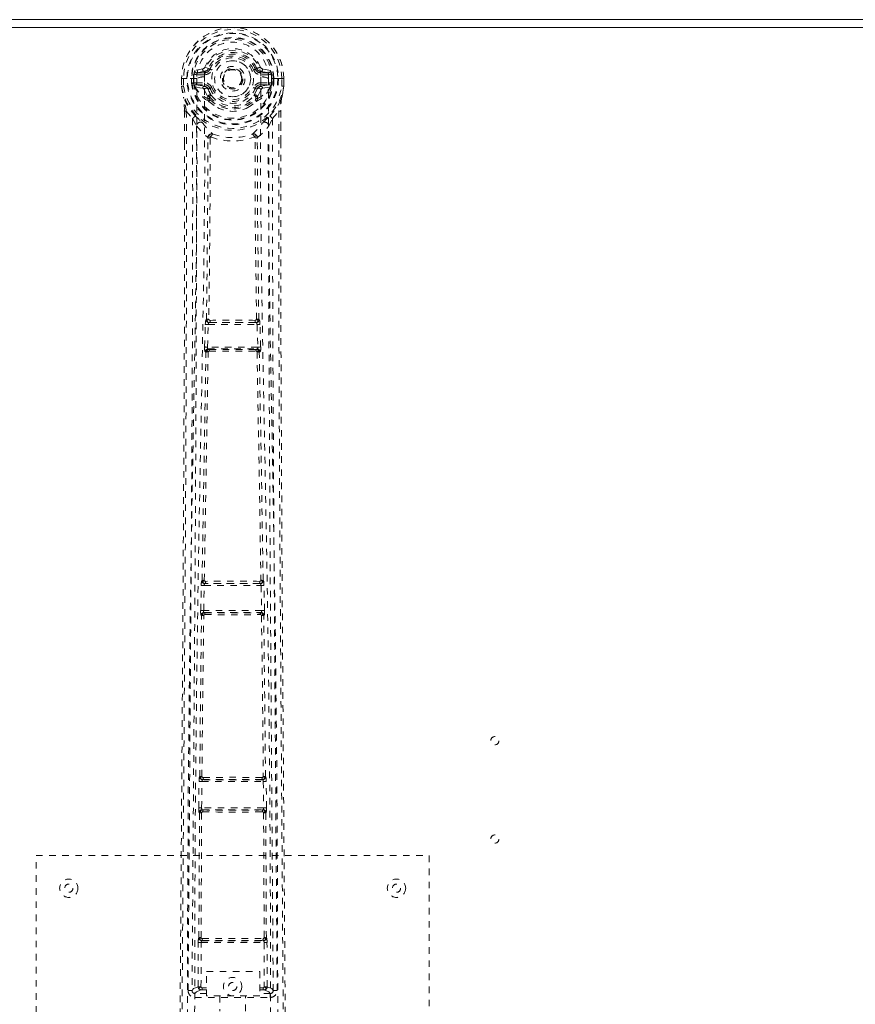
# Model space of a CAD drawing. Header units: inches. Extents: x 18.8 to 114.3, y 46.6 to 70.1.
# Tile 5 of 8: x 63.3 to 76, y 55 to 70.1. Entities that reach past the tile are written whole.
import ezdxf

# ---------------------------------------------------------------- set-up
doc = ezdxf.new("R2010")
doc.units = ezdxf.units.IN
doc.header["$MEASUREMENT"] = 0
doc.linetypes.add('SLD-Dashed', pattern=[0.075, 0.05, -0.025])
doc.linetypes.add('SLD-Solid', pattern=[0])

msp = doc.modelspace()

# ---------------------------------------------------------------- linework, layer by layer
at = {"color": 7, "linetype": 'SLD-Solid', "lineweight": 15}
for p, q in [((18.763, 70.057), (114.263, 70.057)), ((114.145, 69.938), (18.881, 69.938)), ((18.881, 69.938), (114.145, 69.938))]:
    msp.add_line(p, q, dxfattribs=at)
at = {"color": 7, "linetype": 'SLD-Dashed', "lineweight": 0}
for p, q in [((66.056, 69.306), (65.937, 69.283)), ((65.967, 69.247), (66.084, 69.267)), ((65.967, 69.247), (65.967, 69.217)), ((66.084, 69.247), (65.967, 69.247)), ((66.084, 69.267), (66.084, 69.247)), ((66.084, 69.217), (66.084, 69.247)), ((66.144, 69.31), (66.089, 69.333)), ((66.144, 69.31), (66.166, 69.301)), ((66.859, 69.301), (66.882, 69.31)), ((66.941, 69.267), (67.058, 69.247)), ((66.941, 69.267), (66.941, 69.247)), ((67.058, 69.247), (66.941, 69.247)), ((66.941, 69.217), (66.941, 69.247)), ((67.088, 69.283), (66.969, 69.306)), ((67.058, 69.217), (67.058, 69.247)), ((65.733, 69.161), (65.734, 69.044)), ((65.737, 69.161), (65.733, 69.161)), ((65.733, 69.161), (65.734, 69.044)), ((65.733, 69.161), (65.763, 69.16)), ((65.79, 69.161), (65.737, 69.161)), ((65.763, 69.16), (65.763, 69.044)), ((65.813, 69.161), (65.79, 69.161)), ((65.816, 69.161), (65.813, 69.161)), ((65.964, 69.161), (65.816, 69.161)), ((65.885, 69.088), (65.884, 69.16)), ((65.919, 69.16), (65.914, 69.16)), ((65.914, 69.16), (65.914, 69.089)), ((65.92, 69.084), (65.919, 69.16)), ((65.955, 69.095), (65.955, 69.065)), ((65.955, 69.095), (66.084, 69.095)), ((66.084, 69.217), (65.967, 69.217)), ((66.084, 69.095), (66.084, 69.065)), ((67.058, 69.217), (66.941, 69.217)), ((66.941, 69.095), (66.941, 69.065)), ((66.941, 69.095), (67.071, 69.095)), ((67.209, 69.161), (67.061, 69.161)), ((67.071, 69.065), (67.071, 69.095)), ((67.106, 69.16), (67.112, 69.16)), ((67.106, 69.084), (67.106, 69.16)), ((67.111, 69.089), (67.112, 69.16)), ((67.141, 69.161), (67.141, 69.088)), ((67.212, 69.161), (67.209, 69.161)), ((67.235, 69.161), (67.212, 69.161)), ((67.288, 69.161), (67.235, 69.161)), ((67.262, 69.044), (67.263, 69.16)), ((67.292, 69.161), (67.288, 69.161)), ((67.292, 69.161), (67.292, 69.044)), ((67.292, 69.044), (67.292, 69.161)), ((65.734, 69.044), (65.734, 69.039)), ((65.763, 69.044), (65.734, 69.044)), ((65.914, 69.089), (65.885, 69.087)), ((65.885, 69.087), (65.885, 69.088)), ((65.915, 69.088), (65.92, 69.069)), ((65.92, 69.069), (65.92, 69.084)), ((65.926, 69.046), (65.929, 69.042)), ((65.939, 69.032), (65.929, 69.042)), ((65.939, 69.032), (66.055, 69.01)), ((66.084, 69.04), (65.955, 69.065)), ((65.955, 69.065), (66.084, 69.065)), ((66.084, 69.04), (66.084, 69.065)), ((66.166, 69.01), (66.139, 68.999)), ((66.886, 68.999), (66.859, 69.01)), ((67.071, 69.065), (66.941, 69.04)), ((66.941, 69.04), (66.941, 69.065)), ((66.941, 69.065), (67.071, 69.065)), ((66.971, 69.01), (67.087, 69.032)), ((67.097, 69.042), (67.087, 69.032)), ((67.087, 69.032), (67.087, 69.032)), ((67.087, 69.032), (67.087, 69.031)), ((67.097, 69.042), (67.099, 69.046)), ((67.111, 69.088), (67.105, 69.069)), ((67.105, 69.069), (67.106, 69.084)), ((67.141, 69.087), (67.111, 69.089)), ((67.141, 69.088), (67.141, 69.087)), ((67.262, 69.044), (67.291, 69.044)), ((67.291, 69.039), (67.292, 69.044)), ((66.135, 68.853), (66.135, 68.882)), ((66.152, 68.808), (66.141, 68.826)), ((66.158, 68.886), (66.158, 68.857)), ((66.867, 68.857), (66.867, 68.886)), ((66.891, 68.853), (66.891, 68.882)), ((65.776, 68.663), (65.776, 68.171)), ((65.806, 68.662), (65.902, 68.547)), ((67.123, 68.547), (67.219, 68.662)), ((67.249, 68.663), (67.249, 68.197)), ((65.902, 68.547), (65.962, 68.435)), ((67.064, 68.435), (67.123, 68.547)), ((66.134, 68.258), (66.134, 68.258)), ((66.171, 68.255), (66.171, 68.255)), ((66.854, 68.255), (66.854, 68.255)), ((66.892, 68.258), (66.892, 68.258)), ((66.085, 65.064), (66.096, 65.406)), ((66.096, 65.406), (66.098, 65.434)), ((66.113, 65.482), (66.109, 65.481)), ((66.13, 65.063), (66.14, 65.405)), ((66.14, 65.405), (66.885, 65.405)), ((66.154, 65.435), (66.158, 65.436)), ((66.872, 65.435), (66.154, 65.435)), ((66.868, 65.436), (66.872, 65.435)), ((66.885, 65.405), (66.896, 65.063)), ((66.916, 65.481), (66.912, 65.482)), ((66.93, 65.406), (66.928, 65.434)), ((66.94, 65.064), (66.93, 65.406)), ((66.896, 65.063), (66.13, 65.063)), ((66.105, 64.985), (66.093, 64.989)), ((66.15, 65.028), (66.138, 65.033)), ((66.138, 65.033), (66.888, 65.033)), ((66.888, 65.033), (66.876, 65.028)), ((66.92, 64.985), (66.932, 64.989)), ((66.034, 61.425), (66.035, 61.453)), ((66.046, 61.501), (66.044, 61.5)), ((66.088, 61.454), (66.091, 61.455)), ((66.937, 61.454), (66.088, 61.454)), ((66.934, 61.455), (66.937, 61.454)), ((66.982, 61.5), (66.979, 61.501)), ((66.991, 61.425), (66.99, 61.453)), ((66.026, 61.044), (66.034, 61.425)), ((66.071, 61.043), (66.079, 61.424)), ((66.079, 61.424), (66.947, 61.424)), ((66.947, 61.424), (66.955, 61.043)), ((67, 61.044), (66.991, 61.425)), ((66.955, 61.043), (66.071, 61.043)), ((66.083, 61.01), (66.077, 61.013)), ((66.077, 61.013), (66.949, 61.013)), ((66.949, 61.013), (66.942, 61.01)), ((66.032, 60.969), (66.038, 60.966)), ((66.088, 60.981), (66.088, 60.981)), ((66.937, 60.981), (66.937, 60.981)), ((66.987, 60.966), (66.993, 60.969)), ((65.995, 58.035), (66, 58.434)), ((66, 58.434), (66.001, 58.461)), ((66.011, 58.509), (66.009, 58.508)), ((66.04, 58.034), (66.045, 58.433)), ((66.045, 58.433), (66.98, 58.433)), ((66.054, 58.463), (66.056, 58.464)), ((66.972, 58.463), (66.054, 58.463)), ((66.97, 58.464), (66.972, 58.463)), ((66.98, 58.433), (66.985, 58.034)), ((67.016, 58.508), (67.014, 58.509)), ((67.025, 58.434), (67.024, 58.461)), ((67.03, 58.035), (67.025, 58.434)), ((66.985, 58.034), (66.04, 58.034)), ((66.052, 58.002), (66.047, 58.004)), ((66.047, 58.004), (66.978, 58.004)), ((66.978, 58.004), (66.974, 58.002)), ((65.998, 56.052), (66.007, 57.958)), ((66.002, 57.96), (66.007, 57.958)), ((66.031, 56.053), (66.04, 57.959)), ((66.057, 57.972), (66.057, 57.972)), ((66.969, 57.972), (66.969, 57.972)), ((66.985, 57.959), (66.994, 56.053)), ((67.018, 57.958), (67.023, 57.96)), ((67.027, 56.052), (67.018, 57.958)), ((63.513, 49.307), (63.513, 57.307)), ((63.513, 57.307), (69.513, 57.307)), ((69.513, 57.307), (69.513, 49.307)), ((65.998, 56.052), (65.997, 56.052)), ((67.028, 56.052), (67.027, 56.052)), ((65.986, 55.303), (65.989, 55.977)), ((66.03, 55.303), (66.033, 55.977)), ((66.033, 55.977), (66.992, 55.977)), ((66.041, 56.007), (66.042, 56.007)), ((66.041, 56.007), (66.984, 56.007)), ((66.983, 56.007), (66.984, 56.007)), ((66.992, 55.977), (66.995, 55.303)), ((67.04, 55.303), (67.037, 55.977)), ((66.116, 55.536), (66.928, 55.536)), ((66.116, 55.164), (66.116, 55.536)), ((66.928, 55.536), (66.928, 55.164)), ((66.046, 55.289), (66.046, 55.259)), ((66.046, 55.289), (66.116, 55.289)), ((66.928, 55.289), (66.98, 55.289)), ((66.98, 55.289), (66.98, 55.259)), ((67.04, 55.303), (66.995, 55.303)), ((65.894, 55.25), (65.894, 55.248)), ((65.894, 55.248), (65.894, 55.239)), ((65.938, 55.201), (65.938, 55.141)), ((66.116, 55.201), (65.938, 55.201)), ((65.938, 55.141), (67.087, 55.141)), ((66.046, 55.259), (66.116, 55.259)), ((66.928, 55.164), (66.116, 55.164)), ((66.318, 55.164), (66.318, 54.932)), ((66.708, 54.932), (66.708, 55.164)), ((66.928, 55.259), (66.98, 55.259)), ((67.087, 55.201), (66.928, 55.201)), ((67.087, 55.141), (67.087, 55.201)), ((67.131, 55.239), (67.132, 55.248)), ((67.132, 55.248), (67.132, 55.25))]:
    msp.add_line(p, q, dxfattribs=at)
at = {"color": 7, "linetype": 'SLD-Dashed', "lineweight": 0, "flags": 128}
for points in [[(66.082, 69.185), (66.088, 69.264), (66.111, 69.34), (66.151, 69.41), (66.206, 69.471), (66.272, 69.521), (66.347, 69.558), (66.428, 69.58), (66.513, 69.588), (66.597, 69.58), (66.678, 69.558), (66.753, 69.521), (66.82, 69.471), (66.874, 69.41), (66.914, 69.34), (66.938, 69.264), (66.943, 69.185)], [(66.194, 69.29), (66.188, 69.292), (66.183, 69.294), (66.179, 69.296), (66.174, 69.298), (66.171, 69.299), (66.168, 69.3), (66.167, 69.301), (66.166, 69.301)], [(66.832, 69.29), (66.837, 69.292), (66.842, 69.294), (66.847, 69.296), (66.851, 69.298), (66.854, 69.299), (66.857, 69.3), (66.859, 69.301), (66.859, 69.301)], [(65.733, 69.161), (65.733, 69.161), (65.733, 69.161)], [(65.825, 54.259), (65.826, 56.354), (65.837, 58.448), (65.859, 60.541), (65.892, 62.631), (65.915, 63.943), (65.939, 65.253), (65.959, 66.559), (65.969, 67.862), (65.965, 69.161)], [(65.92, 69.084), (65.936, 69.092), (65.955, 69.095)], [(65.967, 69.217), (65.944, 69.221), (65.924, 69.234)], [(65.933, 54.314), (65.934, 56.181), (65.944, 58.047), (65.963, 59.911), (65.991, 61.774), (66.018, 63.263), (66.047, 64.749), (66.073, 66.232), (66.087, 67.712), (66.082, 69.185)], [(66.943, 69.185), (66.938, 67.712), (66.953, 66.232), (66.978, 64.749), (67.007, 63.263), (67.035, 61.774), (67.063, 59.911), (67.081, 58.047), (67.091, 56.181), (67.092, 54.314)], [(67.201, 54.259), (67.199, 56.354), (67.188, 58.448), (67.166, 60.541), (67.134, 62.631), (67.11, 63.943), (67.086, 65.253), (67.067, 66.559), (67.056, 67.862), (67.061, 69.161)], [(67.101, 69.234), (67.081, 69.221), (67.058, 69.217)], [(67.071, 69.095), (67.089, 69.092), (67.106, 69.084)], [(67.112, 69.16), (67.115, 69.16), (67.122, 69.16), (67.131, 69.16), (67.141, 69.161)], [(67.292, 69.161), (67.293, 69.161), (67.292, 69.161)], [(65.734, 69.044), (65.747, 68.95), (65.762, 68.876)], [(65.734, 69.039), (65.735, 69.04), (65.737, 69.04), (65.74, 69.04), (65.743, 69.041), (65.748, 69.042), (65.753, 69.042), (65.758, 69.043), (65.763, 69.044)], [(65.734, 69.044), (65.734, 69.044), (65.734, 69.044)], [(65.734, 69.039), (65.746, 68.953), (65.764, 68.865)], [(65.915, 69.088), (65.914, 69.089), (65.914, 69.089)], [(66.082, 68.988), (66.069, 69.005), (66.055, 69.01)], [(66.135, 68.882), (66.107, 68.929), (66.082, 68.988)], [(66.194, 69.022), (66.188, 69.019), (66.183, 69.017), (66.179, 69.015), (66.174, 69.014), (66.171, 69.012), (66.168, 69.011), (66.167, 69.01), (66.166, 69.01)], [(66.832, 69.022), (66.837, 69.019), (66.842, 69.017), (66.847, 69.015), (66.851, 69.014), (66.854, 69.012), (66.857, 69.011), (66.859, 69.01), (66.859, 69.01)], [(66.838, 68.9), (66.863, 68.944), (66.886, 68.999)], [(66.891, 68.882), (66.918, 68.929), (66.943, 68.988)], [(66.943, 68.988), (66.957, 69.005), (66.971, 69.01)], [(67.111, 69.089), (67.111, 69.089), (67.111, 69.088)], [(67.261, 68.865), (67.278, 68.942), (67.291, 69.039)], [(67.291, 69.039), (67.29, 69.04), (67.289, 69.04), (67.286, 69.04), (67.282, 69.041), (67.278, 69.042), (67.273, 69.042), (67.267, 69.043), (67.262, 69.044)], [(67.292, 69.044), (67.279, 68.95), (67.263, 68.876)], [(67.292, 69.044), (67.292, 69.044), (67.291, 69.044)], [(65.762, 68.876), (65.762, 68.87), (65.764, 68.865)], [(65.945, 68.587), (65.844, 68.71), (65.764, 68.865)], [(66.152, 68.808), (66.229, 68.746), (66.281, 68.718)], [(66.744, 68.718), (66.797, 68.746), (66.873, 68.808)], [(67.081, 68.587), (67.181, 68.71), (67.261, 68.865)], [(67.261, 68.865), (67.263, 68.87), (67.263, 68.876)], [(65.806, 68.662), (65.808, 67.967), (65.809, 67.24), (65.809, 66.478), (65.807, 65.684), (65.805, 64.9), (65.802, 64.23), (65.799, 63.597), (65.796, 62.924), (65.792, 62.21), (65.791, 62.014), (65.789, 61.816), (65.788, 61.615), (65.787, 61.412), (65.786, 61.297), (65.785, 61.051), (65.783, 60.782), (65.78, 60.351), (65.776, 59.87), (65.773, 59.339), (65.769, 58.759), (65.766, 58.368), (65.763, 57.958), (65.76, 57.553), (65.757, 57.171), (65.755, 56.803), (65.75, 56.183), (65.746, 55.609), (65.742, 55.082), (65.739, 54.6), (65.736, 54.165)], [(65.776, 68.663), (65.776, 68.662), (65.777, 68.662), (65.778, 68.662)], [(65.778, 68.662), (65.779, 68.382), (65.779, 68.171)], [(67.219, 68.662), (67.217, 67.812), (67.217, 66.923), (67.217, 65.993), (67.22, 65.028), (67.223, 64.237), (67.226, 63.606), (67.229, 62.932), (67.233, 62.215), (67.235, 62.019), (67.236, 61.819), (67.237, 61.617), (67.238, 61.412), (67.239, 61.294), (67.241, 61.045), (67.243, 60.773), (67.246, 60.339), (67.249, 59.858), (67.253, 59.328), (67.257, 58.751), (67.26, 58.363), (67.262, 57.957), (67.266, 57.51), (67.269, 57.066), (67.272, 56.651), (67.275, 56.16), (67.279, 55.715), (67.281, 55.315), (67.284, 54.96), (67.286, 54.65), (67.288, 54.385), (67.29, 54.164)], [(67.246, 68.196), (67.246, 68.38), (67.247, 68.662)], [(67.247, 68.662), (67.248, 68.662), (67.249, 68.662), (67.249, 68.663)], [(65.902, 68.547), (65.903, 67.319), (65.902, 66.088), (65.897, 64.844), (65.891, 63.583), (65.884, 62.369), (65.876, 61.155), (65.875, 60.983), (65.873, 60.805), (65.872, 60.623), (65.871, 60.436), (65.869, 60.244), (65.869, 60.118), (65.867, 59.903), (65.865, 59.661), (65.863, 59.391), (65.861, 59.072), (65.858, 58.721), (65.856, 58.338), (65.853, 57.981), (65.851, 57.662), (65.849, 57.4), (65.847, 57.171), (65.846, 56.976), (65.845, 56.886), (65.844, 56.751), (65.843, 56.618), (65.842, 56.487), (65.841, 56.356), (65.837, 55.789), (65.833, 55.246)], [(66.04, 68.499), (66.049, 68.49), (66.055, 68.484)], [(66.971, 68.484), (66.976, 68.49), (66.985, 68.499)], [(67.192, 55.246), (67.188, 55.874), (67.183, 56.536), (67.181, 56.806), (67.179, 57.013), (67.178, 57.204), (67.176, 57.427), (67.174, 57.686), (67.172, 57.977), (67.17, 58.3), (67.167, 58.649), (67.165, 58.975), (67.163, 59.275), (67.161, 59.549), (67.157, 60.119), (67.152, 60.776), (67.148, 61.432), (67.143, 62.051), (67.139, 62.732), (67.133, 63.883), (67.127, 65.047), (67.123, 66.229), (67.122, 67.391), (67.123, 68.547)], [(65.962, 68.435), (65.958, 65.138), (65.941, 61.841), (65.917, 58.544), (65.893, 55.246)], [(65.962, 68.435), (66.042, 68.341), (66.134, 68.258)], [(66.892, 68.258), (66.984, 68.341), (67.064, 68.435)], [(67.132, 55.246), (67.108, 58.544), (67.085, 61.841), (67.067, 65.138), (67.064, 68.435)], [(66.113, 65.482), (66.13, 66.868), (66.136, 68.249)], [(66.181, 68.265), (66.177, 68.275), (66.17, 68.282), (66.162, 68.286), (66.154, 68.286), (66.147, 68.283), (66.14, 68.277), (66.136, 68.268), (66.134, 68.258)], [(66.171, 68.255), (66.166, 66.873), (66.149, 65.486)], [(66.181, 68.265), (66.175, 68.262), (66.172, 68.259), (66.172, 68.257), (66.171, 68.255)], [(66.892, 68.258), (66.89, 68.268), (66.885, 68.277), (66.879, 68.283), (66.871, 68.286), (66.863, 68.286), (66.855, 68.282), (66.849, 68.275), (66.844, 68.265)], [(66.854, 68.255), (66.854, 68.257), (66.853, 68.259), (66.851, 68.262), (66.844, 68.265)], [(66.877, 65.486), (66.859, 66.873), (66.854, 68.255)], [(66.912, 65.482), (66.895, 66.868), (66.889, 68.249)], [(67.249, 68.197), (67.25, 65.039), (67.268, 61.414), (67.294, 57.79), (67.32, 54.165)], [(65.776, 68.171), (65.776, 65.039), (65.757, 61.414), (65.732, 57.79), (65.706, 54.165)], [(66.096, 65.406), (66.098, 65.406), (66.101, 65.406), (66.105, 65.406), (66.111, 65.406), (66.117, 65.405), (66.125, 65.405), (66.132, 65.405), (66.14, 65.405)], [(66.149, 65.486), (66.139, 65.481), (66.132, 65.473), (66.128, 65.465), (66.128, 65.456), (66.131, 65.448), (66.138, 65.442), (66.147, 65.437), (66.158, 65.436)], [(66.154, 65.435), (66.154, 65.435), (66.153, 65.435), (66.153, 65.434), (66.151, 65.434), (66.149, 65.432), (66.145, 65.426), (66.142, 65.416), (66.141, 65.41), (66.14, 65.405)], [(66.868, 65.436), (66.878, 65.437), (66.887, 65.442), (66.894, 65.448), (66.897, 65.456), (66.897, 65.465), (66.893, 65.473), (66.886, 65.481), (66.877, 65.486)], [(66.885, 65.405), (66.884, 65.41), (66.883, 65.416), (66.88, 65.426), (66.876, 65.432), (66.872, 65.434), (66.872, 65.435), (66.872, 65.435)], [(66.885, 65.405), (66.893, 65.405), (66.901, 65.405), (66.908, 65.405), (66.914, 65.406), (66.92, 65.406), (66.924, 65.406), (66.928, 65.406), (66.93, 65.406)], [(66.085, 65.064), (66.087, 65.064), (66.09, 65.064), (66.095, 65.064), (66.1, 65.063), (66.107, 65.063), (66.114, 65.063), (66.122, 65.063), (66.13, 65.063)], [(66.13, 65.063), (66.13, 65.057), (66.13, 65.051), (66.13, 65.046), (66.131, 65.042), (66.134, 65.035), (66.138, 65.033)], [(66.888, 65.033), (66.891, 65.035), (66.894, 65.042), (66.895, 65.046), (66.896, 65.051), (66.896, 65.057), (66.896, 65.063)], [(66.896, 65.063), (66.904, 65.063), (66.911, 65.063), (66.919, 65.063), (66.925, 65.063), (66.931, 65.064), (66.935, 65.064), (66.938, 65.064), (66.94, 65.064)], [(66.046, 61.501), (66.075, 63.245), (66.105, 64.985)], [(66.08, 61.503), (66.11, 63.247), (66.14, 64.988)], [(66.15, 65.028), (66.14, 65.027), (66.132, 65.024), (66.127, 65.019), (66.124, 65.013), (66.124, 65.006), (66.127, 64.999), (66.132, 64.993), (66.14, 64.988)], [(66.885, 64.988), (66.893, 64.993), (66.899, 64.999), (66.902, 65.006), (66.902, 65.013), (66.899, 65.019), (66.893, 65.024), (66.885, 65.027), (66.876, 65.028)], [(66.885, 64.988), (66.916, 63.247), (66.945, 61.503)], [(66.979, 61.501), (66.95, 63.245), (66.92, 64.985)], [(66.08, 61.503), (66.071, 61.498), (66.065, 61.491), (66.061, 61.483), (66.061, 61.475), (66.065, 61.467), (66.071, 61.461), (66.08, 61.457), (66.091, 61.455)], [(66.934, 61.455), (66.945, 61.457), (66.954, 61.461), (66.961, 61.467), (66.964, 61.475), (66.964, 61.483), (66.961, 61.491), (66.954, 61.498), (66.945, 61.503)], [(66.947, 61.424), (66.945, 61.435), (66.943, 61.445), (66.94, 61.451), (66.937, 61.454), (66.937, 61.454)], [(66.034, 61.425), (66.036, 61.425), (66.039, 61.425), (66.043, 61.425), (66.049, 61.425), (66.055, 61.425), (66.063, 61.424), (66.071, 61.424), (66.079, 61.424)], [(66.947, 61.424), (66.962, 61.424), (66.977, 61.425), (66.987, 61.425), (66.991, 61.425)], [(66.026, 61.044), (66.027, 61.044), (66.031, 61.044), (66.035, 61.044), (66.041, 61.044), (66.047, 61.044), (66.054, 61.043), (66.062, 61.043), (66.071, 61.043)], [(66.083, 61.01), (66.073, 61.009), (66.065, 61.005), (66.059, 61), (66.056, 60.993), (66.055, 60.986), (66.058, 60.979), (66.064, 60.973), (66.072, 60.968)], [(66.953, 60.968), (66.961, 60.973), (66.967, 60.979), (66.97, 60.986), (66.97, 60.993), (66.966, 61), (66.96, 61.005), (66.952, 61.009), (66.942, 61.01)], [(66.955, 61.043), (66.963, 61.043), (66.971, 61.043), (66.978, 61.044), (66.985, 61.044), (66.99, 61.044), (66.995, 61.044), (66.998, 61.044), (67, 61.044)], [(66.011, 58.509), (66.023, 59.738), (66.038, 60.966)], [(66.044, 58.511), (66.056, 59.74), (66.072, 60.968)], [(66.953, 60.968), (66.969, 59.74), (66.981, 58.511)], [(67.014, 58.509), (67.002, 59.738), (66.987, 60.966)], [(66, 58.434), (66.002, 58.434), (66.005, 58.433), (66.009, 58.433), (66.015, 58.433), (66.021, 58.433), (66.029, 58.433), (66.037, 58.433), (66.045, 58.433)], [(66.044, 58.511), (66.036, 58.506), (66.029, 58.499), (66.026, 58.491), (66.026, 58.483), (66.03, 58.475), (66.037, 58.469), (66.046, 58.465), (66.056, 58.464)], [(66.97, 58.464), (66.98, 58.465), (66.989, 58.469), (66.995, 58.475), (66.999, 58.483), (66.999, 58.491), (66.996, 58.499), (66.99, 58.506), (66.981, 58.511)], [(66.98, 58.433), (66.996, 58.433), (67.011, 58.433), (67.021, 58.433), (67.025, 58.434)], [(65.995, 58.035), (65.997, 58.035), (66, 58.035), (66.004, 58.035), (66.01, 58.035), (66.017, 58.034), (66.024, 58.034), (66.032, 58.034), (66.04, 58.034)], [(66.052, 58.002), (66.042, 58.001), (66.033, 57.997), (66.027, 57.992), (66.024, 57.985), (66.023, 57.978), (66.026, 57.97), (66.032, 57.964), (66.04, 57.959)], [(66.985, 57.959), (66.993, 57.964), (66.999, 57.97), (67.002, 57.978), (67.002, 57.985), (66.998, 57.992), (66.992, 57.997), (66.983, 58.001), (66.974, 58.002)], [(66.985, 58.034), (66.993, 58.034), (67.001, 58.034), (67.009, 58.034), (67.015, 58.035), (67.021, 58.035), (67.025, 58.035), (67.028, 58.035), (67.03, 58.035)], [(66.031, 56.053), (66.023, 56.048), (66.017, 56.041), (66.014, 56.034), (66.014, 56.026), (66.017, 56.018), (66.024, 56.013), (66.032, 56.009), (66.042, 56.007)], [(66.049, 56.039), (66.279, 56.039), (66.513, 56.039), (66.747, 56.039), (66.977, 56.039)], [(66.983, 56.007), (66.993, 56.009), (67.002, 56.013), (67.008, 56.018), (67.012, 56.026), (67.012, 56.034), (67.009, 56.041), (67.003, 56.048), (66.994, 56.053)], [(65.989, 55.977), (65.99, 55.977), (65.993, 55.977), (65.998, 55.977), (66.003, 55.977), (66.01, 55.977), (66.017, 55.977), (66.025, 55.977), (66.033, 55.977)], [(66.056, 56.008), (66.167, 56.008), (66.28, 56.008), (66.393, 56.008), (66.506, 56.008), (66.634, 56.008), (66.761, 56.008), (66.869, 56.008), (66.969, 56.008)], [(66.992, 55.977), (67, 55.977), (67.008, 55.977), (67.015, 55.977), (67.022, 55.977), (67.027, 55.977), (67.032, 55.977), (67.035, 55.977), (67.037, 55.977)], [(65.986, 55.303), (65.916, 55.275), (65.896, 55.249)], [(65.986, 55.303), (65.987, 55.303), (65.99, 55.303), (65.995, 55.303), (66, 55.303), (66.007, 55.303), (66.014, 55.303), (66.022, 55.303), (66.03, 55.303)], [(66.03, 55.303), (66.019, 55.3), (66.01, 55.295), (66.004, 55.287), (66.002, 55.279), (66.004, 55.271), (66.01, 55.264), (66.019, 55.26), (66.03, 55.258)], [(66.995, 55.258), (67.006, 55.26), (67.015, 55.264), (67.021, 55.271), (67.023, 55.279), (67.021, 55.287), (67.015, 55.294), (67.006, 55.3), (66.995, 55.303)], [(67.132, 55.246), (67.109, 55.275), (67.04, 55.303)], [(65.938, 55.201), (65.961, 55.229), (66.03, 55.258)], [(66.995, 55.258), (67.064, 55.229), (67.087, 55.201)]]:
    msp.add_lwpolyline(points, dxfattribs=at)
at = {"color": 7, "linetype": 'SLD-Dashed', "lineweight": 0}
for centre, radius in [((66.513, 69.156), 0.7), ((66.513, 69.156), 0.69), ((66.513, 69.156), 0.623), ((66.513, 69.156), 0.32), ((66.513, 69.156), 0.275), ((66.513, 69.156), 0.188), ((66.513, 69.156), 0.157), ((66.513, 69.156), 0.142), ((66.513, 69.156), 0.14), ((66.513, 69.156), 0.138), ((70.513, 59.057), 0.0625), ((70.513, 57.557), 0.0625), ((64.013, 56.807), 0.14), ((69.013, 56.807), 0.14), ((64.013, 56.807), 0.0625), ((69.013, 56.807), 0.0625), ((66.513, 55.307), 0.14), ((66.513, 55.307), 0.0625)]:
    msp.add_circle(centre, radius, dxfattribs=at)
for centre, radius, start, end in [((66.513, 69.156), 0.78, 0, 179.6393), ((66.513, 69.156), 0.78, 0.3688, 179.6312), ((66.513, 69.156), 0.75, 0.365, 179.635), ((66.513, 69.156), 0.629, 0.4518, 179.5482), ((66.513, 69.156), 0.599, 0.4517, 179.5483), ((66.513, 69.165), 0.548, 359.5913, 180.4087), ((66.513, 69.156), 0.459, 22.774, 157.226), ((66.513, 69.156), 0.4, 22.774, 157.226), ((66.513, 69.156), 0.376, 22.774, 157.226), ((66.513, 69.156), 0.346, 22.774, 157.226), ((66.513, 69.156), 0.275, 90, 270), ((66.513, 69.156), 0.275, 270, 90), ((66.129, 69.207), 0.206, 158.3432, 172.3389), ((65.966, 69.276), 0.0299, 167.8914, 271.9525), ((66.085, 69.297), 0.0301, 162.3452, 268.5808), ((66.047, 69.351), 0.0455, 281.377, 337.4482), ((66.078, 69.338), 0.0714, 274.7453, 337.1386), ((66.084, 69.336), 0.089, 270, 337.226), ((66.084, 69.336), 0.119, 269.9999, 337.2263), ((66.941, 69.336), 0.119, 202.7737, 270.0001), ((66.941, 69.336), 0.089, 202.774, 270), ((67.346, 68.281), 1.13, 111.2692, 114.2788), ((66.947, 69.338), 0.0714, 202.8781, 265.2378), ((66.978, 69.351), 0.0454, 202.4554, 258.7194), ((66.941, 69.297), 0.0301, 271.4543, 17.6195), ((67.059, 69.276), 0.0299, 268.0471, 12.1092), ((66.897, 69.207), 0.206, 7.6608, 21.6569), ((65.905, 69.974), 0.814, 268.5054, 270.5918), ((66.513, 69.156), 0.593, 172.3909, 179.5504), ((66.079, 68.904), 0.281, 89.3582, 113.9462), ((66.084, 68.976), 0.119, 22.7737, 90.0001), ((66.941, 68.976), 0.119, 89.9999, 157.2263), ((66.944, 68.89), 0.295, 66.6388, 90.0567), ((66.513, 69.156), 0.593, 0.4496, 7.6091), ((67.27, 70.497), 1.336, 269.6911, 270.959), ((65.763, 69.044), 0.03, 180.3597, 185.4274), ((66.513, 69.156), 0.787, 188.4818, 351.5182), ((66.513, 69.156), 0.758, 188.4818, 351.5182), ((66.513, 69.156), 0.632, 186.2254, 353.7746), ((66.513, 69.156), 0.602, 186.4272, 353.5728), ((65.997, 69.076), 0.0769, 185.3411, 203.2208), ((65.954, 69.034), 0.0305, 89.0185, 157.2858), ((66.376, 69.246), 0.491, 204.463, 242.9725), ((66.317, 69.249), 0.436, 209.9199, 245.3116), ((66.084, 69.01), 0.0299, 91.0344, 179.1316), ((66.113, 68.982), 0.031, 31.812, 169.9485), ((66.084, 68.976), 0.089, 22.774, 90), ((66.078, 68.975), 0.0651, 21.3252, 85.0704), ((66.579, 69.152), 0.466, 199.2237, 212.8229), ((66.513, 69.156), 0.376, 202.774, 337.226), ((66.513, 69.156), 0.346, 202.774, 337.226), ((66.941, 68.976), 0.089, 90, 157.226), ((66.652, 69.244), 0.489, 296.9334, 335.6182), ((66.947, 68.975), 0.0651, 94.9291, 158.6752), ((66.913, 68.982), 0.031, 10.0468, 148.1946), ((66.708, 69.25), 0.437, 294.7126, 330.0433), ((66.941, 69.01), 0.03, 0.9372, 88.8968), ((67.071, 69.034), 0.0305, 22.7143, 90.9815), ((66.999, 69.084), 0.108, 339.3561, 352.082), ((64.564, 68.69), 1.212, 358.7179, 8.8309), ((62.103, 68.004), 3.761, 10.0621, 13.2267), ((66.165, 68.879), 0.0305, 42.6557, 174.2922), ((66.156, 68.828), 0.0583, 88.1984, 111.6907), ((66.156, 68.798), 0.0585, 88.1904, 111.6155), ((66.179, 68.849), 0.044, 174.8508, 210.5403), ((66.193, 68.801), 0.0414, 126.9697, 169.7888), ((66.188, 68.859), 0.0406, 91.2109, 138.2193), ((66.513, 69.166), 0.452, 218.313, 321.6874), ((66.19, 68.857), 0.0322, 181.2562, 226.7818), ((66.513, 69.191), 0.496, 225.9955, 314.0045), ((66.513, 69.15), 0.41, 217.5694, 322.4306), ((66.86, 68.879), 0.0305, 5.706, 137.3461), ((66.837, 68.859), 0.0406, 41.7778, 88.7924), ((66.835, 68.857), 0.0322, 313.2168, 358.7452), ((66.831, 68.8), 0.0423, 10.6966, 52.5452), ((66.869, 68.828), 0.0583, 68.3126, 91.7981), ((66.869, 68.798), 0.0585, 68.3843, 91.8096), ((66.829, 68.852), 0.0618, 315.5585, 1.0043), ((70.923, 68.004), 3.761, 166.7734, 169.9379), ((68.46, 68.69), 1.212, 171.1649, 181.2844), ((65.8, 69.078), 0.417, 267.0342, 270.8735), ((66.513, 69.135), 0.477, 240.9731, 299.008), ((67.226, 69.085), 0.424, 269.1461, 272.888), ((66.502, 67.962), 0.838, 131.7264, 135.7258), ((67.484, 70.159), 2.2, 225.613, 228.9931), ((66.023, 68.432), 0.0608, 58.0483, 177.7548), ((67.003, 68.432), 0.0608, 2.2679, 121.929), ((65.542, 70.159), 2.199, 311.0061, 314.3875), ((66.523, 67.962), 0.838, 44.2744, 48.2736), ((66.779, 68.991), 0.885, 215.0183, 230.1589), ((66.246, 68.992), 0.885, 309.8457, 324.9798), ((66.194, 68.254), 0.0608, 72.783, 176.5546), ((66.123, 68.251), 0.0129, 353.7448, 34.064), ((66.168, 68.164), 0.0911, 87.6194, 110.3337), ((66.262, 68.246), 0.0829, 126.7483, 166.3273), ((66.512, 69.172), 0.965, 249.9315, 290.088), ((66.513, 69.1), 0.843, 249.1446, 290.8601), ((66.831, 68.254), 0.0608, 3.4458, 107.2165), ((66.763, 68.246), 0.0829, 13.6657, 53.2583), ((66.858, 68.164), 0.0911, 69.6644, 92.38), ((66.903, 68.25), 0.0139, 147.4241, 184.7672), ((66.182, 65.438), 0.0844, 149.41, 182.7342), ((66.154, 65.48), 0.0451, 178.3755, 269.1294), ((66.142, 65.381), 0.106, 86.4213, 105.8506), ((66.158, 65.481), 0.0451, 178.3437, 269.1167), ((66.169, 65.492), 0.0218, 195.9631, 264.9584), ((66.172, 65.338), 0.0988, 89.1361, 98.2819), ((66.223, 65.463), 0.0557, 171.8669, 207.4046), ((66.513, 31.832), 33.64, 89.4122, 90.5879), ((66.513, 31.684), 33.755, 89.4239, 90.5762), ((66.803, 65.463), 0.0557, 332.5915, 8.1339), ((66.853, 65.329), 0.108, 82.1091, 90.4712), ((66.855, 65.493), 0.0225, 276.3265, 342.8022), ((66.867, 65.481), 0.0451, 270.8831, 1.6565), ((66.871, 65.48), 0.0451, 270.8704, 1.6247), ((66.883, 65.381), 0.106, 74.1492, 93.5771), ((66.844, 65.438), 0.0844, 357.2656, 30.5906), ((66.236, 65.042), 0.152, 171.7454, 200.3902), ((66.79, 65.042), 0.152, 339.6096, 8.2549), ((66.138, 64.987), 0.0451, 90.7434, 177.9974), ((66.15, 64.983), 0.0451, 90.7753, 177.9057), ((66.134, 64.878), 0.111, 86.5286, 104.9375), ((66.158, 64.982), 0.0187, 96.6506, 161.122), ((66.16, 65.097), 0.0695, 261.1446, 271.2288), ((66.197, 65.006), 0.0416, 148.4152, 186.6595), ((66.513, 100.722), 35.723, 269.4278, 270.5722), ((66.513, 98.368), 33.343, 269.3971, 270.6029), ((66.865, 65.097), 0.0694, 268.7697, 278.8602), ((66.828, 65.006), 0.0416, 353.3401, 31.5823), ((66.868, 64.983), 0.018, 17.5646, 84.6472), ((66.875, 64.983), 0.0451, 2.0951, 89.224), ((66.892, 64.878), 0.111, 75.0626, 93.4714), ((66.887, 64.987), 0.0451, 2.0026, 89.2567), ((66.143, 61.458), 0.108, 156.9364, 182.5585), ((66.089, 61.499), 0.0451, 178.9503, 269.4382), ((66.073, 61.354), 0.15, 87.1276, 100.1709), ((66.091, 61.5), 0.0451, 178.9401, 269.4291), ((66.116, 61.429), 0.0377, 137.3768, 186.753), ((66.1, 61.509), 0.0208, 195.7279, 264.8213), ((66.104, 61.368), 0.088, 89.3679, 98.6797), ((66.513, 27.478), 34.013, 89.302, 90.698), ((66.144, 61.481), 0.046, 171.1147, 212.9112), ((66.513, 27.791), 33.667, 89.3065, 90.6935), ((66.882, 61.481), 0.046, 327.0877, 8.8851), ((66.922, 61.376), 0.0804, 80.8823, 91.0735), ((66.925, 61.51), 0.0215, 276.4355, 343.0041), ((66.934, 61.5), 0.0451, 270.5706, 1.0602), ((66.936, 61.499), 0.0451, 270.5608, 1.0508), ((66.953, 61.354), 0.15, 79.8305, 92.8711), ((66.882, 61.458), 0.108, 357.4409, 23.0644), ((66.221, 61.022), 0.197, 173.7213, 195.7387), ((66.077, 60.968), 0.0451, 90.5123, 178.563), ((66.084, 60.965), 0.0451, 90.5351, 178.5398), ((66.105, 61.035), 0.0358, 166.3305, 216.9709), ((66.094, 61.076), 0.0665, 260.6067, 271.2211), ((66.127, 60.986), 0.0389, 144.199, 187.7375), ((66.513, 94.413), 33.406, 269.2843, 270.7157), ((66.932, 61.072), 0.0632, 268.5001, 279.6743), ((66.898, 60.986), 0.0389, 352.262, 35.8008), ((66.942, 60.965), 0.0451, 1.4605, 89.4646), ((66.92, 61.035), 0.0358, 323.0303, 13.668), ((66.948, 60.968), 0.0451, 1.4372, 89.4876), ((66.804, 61.022), 0.197, 344.2616, 6.2785), ((66.065, 60.805), 0.163, 87.4375, 99.3608), ((66.091, 60.962), 0.0194, 96.5919, 161.4699), ((66.513, 96.252), 35.273, 269.3109, 270.6891), ((66.935, 60.963), 0.0188, 17.2619, 84.6624), ((66.96, 60.805), 0.163, 80.6396, 92.5624), ((66.112, 58.467), 0.111, 158.2628, 183.0445), ((66.054, 58.508), 0.0451, 179.5188, 269.4739), ((66.037, 58.283), 0.228, 88.2465, 96.5704), ((66.056, 58.509), 0.0451, 179.5167, 269.4652), ((66.064, 58.517), 0.0205, 196.4182, 264.6221), ((66.083, 58.438), 0.0382, 139.8101, 188.0283), ((66.068, 58.396), 0.069, 88.4813, 99.8441), ((66.104, 58.49), 0.0421, 170.9014, 215.8211), ((66.513, 24.284), 34.215, 89.2453, 90.7547), ((66.513, 24.891), 33.577, 89.2436, 90.7564), ((66.922, 58.49), 0.0421, 324.1782, 9.0993), ((66.958, 58.392), 0.0727, 80.4453, 91.2294), ((66.961, 58.517), 0.0213, 276.6829, 342.2761), ((66.969, 58.509), 0.0451, 270.5349, 0.4831), ((66.971, 58.508), 0.0451, 270.5254, 0.4819), ((66.943, 58.438), 0.0382, 351.9701, 40.1912), ((66.988, 58.283), 0.228, 83.4296, 91.7534), ((66.913, 58.467), 0.111, 356.9549, 21.7384), ((66.194, 58.015), 0.199, 174.3263, 196.0588), ((66.047, 57.959), 0.0451, 90.5092, 179.119), ((66.052, 57.957), 0.0451, 90.5283, 179.1158), ((66.076, 58.027), 0.0366, 167.9611, 217.5582), ((66.063, 58.067), 0.0658, 260.3592, 271.2328), ((66.094, 57.978), 0.0382, 142.4253, 188.2922), ((66.513, 91.416), 33.418, 269.2309, 270.7691), ((66.963, 58.064), 0.0625, 268.4806, 279.9291), ((66.931, 57.978), 0.0382, 351.7077, 37.5749), ((66.973, 57.957), 0.0451, 0.8841, 89.4718), ((66.949, 58.027), 0.0366, 322.4435, 12.0372), ((66.978, 57.959), 0.0451, 0.8808, 89.4909), ((66.831, 58.015), 0.199, 343.9411, 5.6739), ((66.033, 57.699), 0.26, 88.5691, 95.8622), ((66.059, 57.952), 0.0201, 96.8492, 161.2443), ((66.513, 92.957), 34.988, 269.2532, 270.7468), ((66.967, 57.953), 0.0194, 17.4395, 84.4645), ((66.992, 57.699), 0.26, 84.1355, 91.4319), ((66.177, 55.994), 0.189, 161.991, 184.997), ((66.042, 56.052), 0.0451, 179.9299, 268.641), ((66.026, 55.676), 0.378, 89.151, 94.1266), ((66.043, 56.052), 0.0451, 179.929, 268.6397), ((66.051, 56.059), 0.0202, 195.8488, 264.9907), ((66.089, 56.032), 0.0404, 170.2238, 216.1769), ((66.937, 56.032), 0.0405, 323.8437, 9.7681), ((66.974, 56.06), 0.0214, 277.2265, 341.9882), ((66.982, 56.052), 0.0451, 271.3621, 0.0692), ((66.983, 56.052), 0.0451, 271.3588, 0.0703), ((67, 55.685), 0.368, 85.8061, 90.9163), ((66.849, 55.994), 0.189, 355.0021, 18.01), ((66.07, 55.983), 0.037, 140.5851, 189.8648), ((66.053, 55.942), 0.0658, 87.4858, 99.2686), ((66.972, 55.936), 0.0721, 81.2508, 91.9838), ((66.951, 55.982), 0.0412, 352.7519, 36.7984), ((66.031, 55.303), 0.0451, 179.893, 269.5742), ((66.047, 55.305), 0.0168, 187.7575, 265.4526), ((66.979, 55.305), 0.0164, 273.5339, 353.2563), ((66.995, 55.303), 0.0451, 270.426, 0.0628), ((65.883, 60.148), 4.902, 269.4208, 270.1221), ((65.938, 55.246), 0.105, 179.5861, 269.9888), ((65.937, 55.243), 0.0425, 186.0838, 271.7579), ((66.043, 55.104), 0.154, 89.0433, 94.7378), ((66.982, 55.084), 0.174, 85.587, 90.6319), ((67.087, 55.246), 0.105, 270.0112, 0.4139), ((67.088, 55.243), 0.0425, 268.2418, 353.9166), ((67.142, 60.16), 4.914, 269.8788, 270.5783)]:
    msp.add_arc(centre, radius, start, end, dxfattribs=at)

doc.saveas('drawing.dxf')
